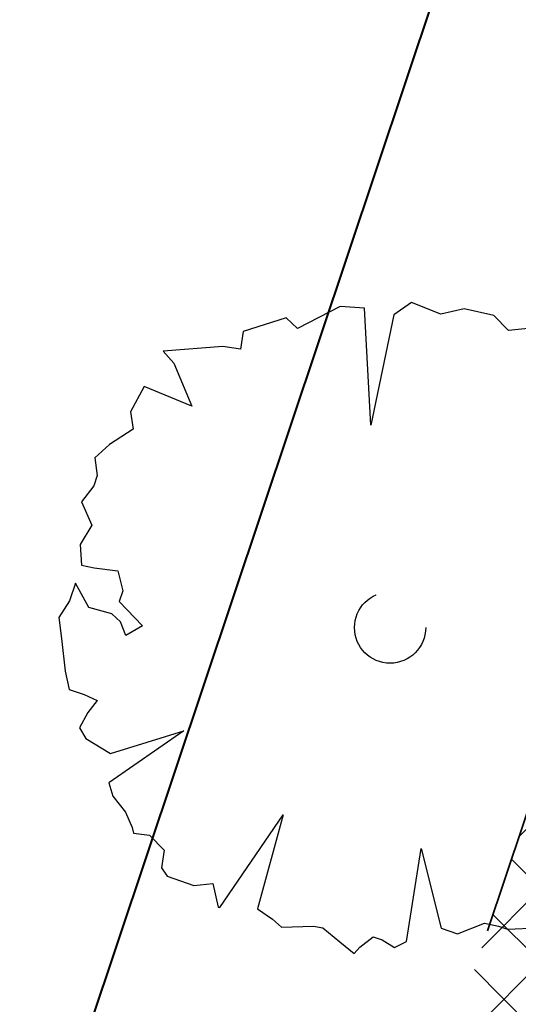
# Model space of a CAD drawing. Header units: metres. Extents: x 6599594 to 6600699, y 5687867 to 5691114.
# Tile 99 of 256: x 6599880.21 to 6599882.36, y 5688674.1 to 5688678.36. Entities that reach past the tile are written whole.
import ezdxf

# ---------------------------------------------------------------- set-up
doc = ezdxf.new("R2010")
doc.units = ezdxf.units.M
doc.header["$MEASUREMENT"] = 0
for name, pattern in [('1', [0]), ('3_EGBZ', [1.5, 1, -0.5]), ('BTO', [0]), ('BUG', [1.5, 1, -0.5])]:
    doc.linetypes.add(name, pattern=pattern)
for name, color, linetype, lineweight in [('_dren', 30, '3_EGBZ', 40), ('_kolor chodnik', 50, '1', 5), ('_kolor jezdnia', 4, '1', 0), ('_kolor zjazdy kostka', 7, '1', 5), ('_kolor ścieżka @ 1', 10, '1', 0), ('_nasadzenia', 72, 'BUG', 30), ('_obrzeze', 10, 'BUG', 35), ('_podział mój', 201, 'BTO', 40)]:
    doc.layers.add(name, color=color, linetype=linetype, lineweight=lineweight)
doc.layers.add('RS-drzewa projektowane', color=7, linetype='CONTINUOUS')
pattern_1 = [(45, (0, 0), (-0.1414213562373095, 0.1414213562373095), []), (135, (0, 0), (-0.1414213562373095, -0.1414213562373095), [])]

# ---------------------------------------------------------------- blocks, each defined once
blk = doc.blocks.new('d2')
at = {"layer": '_nasadzenia'}
for p, q in [((-293019.2000540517, 28216.51097357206), (-293019.3144192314, 28216.43055231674)), ((-293019.0088658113, 28216.43478685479), (-293019.2000540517, 28216.51097357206)), ((-293019.6650315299, 28216.48516633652), (-293019.9423898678, 28216.34093857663)), ((-293019.5058528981, 28216.47423294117), (-293019.6650315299, 28216.48516633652)), ((-293019.4652712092, 28215.71171003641), (-293019.5058528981, 28216.47423294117)), ((-293019.3144192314, 28216.43055231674), (-293019.4652712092, 28215.71171003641)), ((-293018.855843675, 28216.46941021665), (-293019.0088658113, 28216.43478685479)), ((-293018.6644100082, 28216.42572959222), (-293018.855843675, 28216.46941021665)), ((-293018.5676449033, 28216.32748790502), (-293018.6644100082, 28216.42572959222)), ((-293020.0166255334, 28216.40975598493), (-293020.2968166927, 28216.3208126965)), ((-293019.9423898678, 28216.34093857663), (-293020.0166255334, 28216.40975598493)), ((-293020.2968166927, 28216.3208126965), (-293020.3139259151, 28216.20716193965)), ((-293018.4212701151, 28216.34265583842), (-293018.5676449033, 28216.32748790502)), ((-293018.2402983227, 28216.20477988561), (-293018.4212701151, 28216.34265583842)), ((-293020.4275548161, 28216.22425896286), (-293020.8178057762, 28216.19464650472)), ((-293020.8178057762, 28216.19464650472), (-293020.7468937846, 28216.1161013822)), ((-293020.3139259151, 28216.20716193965), (-293020.4275548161, 28216.22425896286)), ((-293017.9817671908, 28216.00781423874), (-293018.2402983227, 28216.20477988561)), ((-293020.7468937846, 28216.1161013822), (-293020.6306410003, 28215.83548282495)), ((-293018.0050329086, 28215.93972023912), (-293017.9817671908, 28216.00781423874)), ((-293020.9398000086, 28215.96474544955), (-293021.0288029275, 28215.79961544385)), ((-293020.6306410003, 28215.83548282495), (-293020.9398000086, 28215.96474544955)), ((-293018.0871430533, 28215.82655175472), (-293018.0050329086, 28215.93972023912)), ((-293021.0288029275, 28215.79961544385), (-293021.0134116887, 28215.68572355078)), ((-293017.7984534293, 28215.74964162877), (-293018.0871430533, 28215.82655175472)), ((-293018.1938077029, 28215.40966504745), (-293017.7984534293, 28215.74964162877)), ((-293021.0134116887, 28215.68572355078), (-293021.1669246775, 28215.58608800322)), ((-293021.1669246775, 28215.58608800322), (-293021.2618386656, 28215.49902084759)), ((-293021.2618386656, 28215.49902084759), (-293021.2464474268, 28215.38512895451)), ((-293017.4792267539, 28215.41244162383), (-293018.1938077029, 28215.40966504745)), ((-293017.3314917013, 28215.17728852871), (-293017.4792267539, 28215.41244162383)), ((-293021.2464474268, 28215.38512895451), (-293021.2697131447, 28215.3170349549)), ((-293021.2697131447, 28215.3170349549), (-293021.3484996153, 28215.21359418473)), ((-293021.3484996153, 28215.21359418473), (-293021.2814021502, 28215.06030916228)), ((-293017.2482667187, 28215.00762989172), (-293017.3314917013, 28215.17728852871)), ((-293021.2814021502, 28215.06030916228), (-293021.3571103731, 28214.93409001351)), ((-293017.262052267, 28214.90370684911), (-293017.2482667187, 28215.00762989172)), ((-293021.3571103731, 28214.93409001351), (-293021.3483664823, 28214.80074269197)), ((-293017.5911168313, 28214.7988722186), (-293017.262052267, 28214.90370684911)), ((-293021.3483664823, 28214.80074269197), (-293021.2672380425, 28214.78388680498)), ((-293021.2672380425, 28214.78388680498), (-293021.1113830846, 28214.76322569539)), ((-293021.1113830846, 28214.76322569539), (-293021.0798643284, 28214.63296018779)), ((-293017.5240193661, 28214.64558719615), (-293017.5911168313, 28214.7988722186)), ((-293021.3882505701, 28214.6840101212), (-293021.4281346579, 28214.56727755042)), ((-293021.3017019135, 28214.52407919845), (-293021.3882505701, 28214.6840101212)), ((-293021.0798643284, 28214.63296018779), (-293021.1031300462, 28214.56486618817)), ((-293017.4198706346, 28214.66431921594), (-293017.5240193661, 28214.64558719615)), ((-293017.2806340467, 28214.59501953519), (-293017.4198706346, 28214.66431921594)), ((-293021.4281346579, 28214.56727755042), (-293021.4971955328, 28214.46051383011)), ((-293021.1031300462, 28214.56486618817), (-293020.9515804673, 28214.40445299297)), ((-293017.3634804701, 28214.38433277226), (-293017.2806340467, 28214.59501953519)), ((-293021.1524943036, 28214.4839626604), (-293021.3017019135, 28214.52407919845)), ((-293021.4971955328, 28214.46051383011), (-293021.4787260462, 28214.32384355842)), ((-293021.0943861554, 28214.43151886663), (-293021.1524943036, 28214.4839626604)), ((-293021.0592982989, 28214.34348716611), (-293021.0943861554, 28214.43151886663)), ((-293020.9515804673, 28214.40445299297), (-293021.0592982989, 28214.34348716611)), ((-293017.2244893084, 28214.28252699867), (-293017.3634804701, 28214.38433277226)), ((-293021.4787260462, 28214.32384355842), (-293021.4543454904, 28214.10911043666)), ((-293017.3293743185, 28214.16627670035), (-293017.2244893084, 28214.28252699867)), ((-293017.3515251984, 28213.81535557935), (-293017.3813259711, 28214.17316373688)), ((-293017.3813259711, 28214.17316373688), (-293017.3716003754, 28214.16984078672)), ((-293017.3716003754, 28214.16984078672), (-293017.3293743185, 28214.16627670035)), ((-293021.4543454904, 28214.10911043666), (-293021.4292286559, 28213.99189559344)), ((-293021.4292286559, 28213.99189559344), (-293021.3319726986, 28213.95866609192)), ((-293021.3319726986, 28213.95866609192), (-293021.2477660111, 28213.91903182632)), ((-293021.2477660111, 28213.91903182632), (-293021.3068558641, 28213.8414512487)), ((-293021.3068558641, 28213.8414512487), (-293021.3628674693, 28213.74109229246)), ((-293017.4071456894, 28213.74987151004), (-293017.3515251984, 28213.81535557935)), ((-293021.3628674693, 28213.74109229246), (-293021.3211322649, 28213.67251602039)), ((-293018.340181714, 28213.73353405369), (-293017.6313377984, 28213.34606689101)), ((-293017.6100354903, 28213.15411214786), (-293018.340181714, 28213.73353405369)), ((-293017.4827541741, 28213.65378966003), (-293017.4364681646, 28213.75747156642)), ((-293017.4364681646, 28213.75747156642), (-293017.4072913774, 28213.74750271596)), ((-293021.3211322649, 28213.67251602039), (-293021.1593662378, 28213.57379206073)), ((-293020.6827278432, 28213.72211137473), (-293021.1705643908, 28213.3820784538)), ((-293021.1593662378, 28213.57379206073), (-293020.6827278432, 28213.72211137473)), ((-293017.5369146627, 28213.36812186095), (-293017.4827541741, 28213.65378966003)), ((-293021.1705643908, 28213.3820784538), (-293021.14520213, 28213.29736970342)), ((-293017.6313377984, 28213.34606689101), (-293017.5369146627, 28213.36812186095)), ((-293021.14520213, 28213.29736970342), (-293021.061486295, 28213.19272325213)), ((-293021.061486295, 28213.19272325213), (-293021.0199965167, 28213.09164088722)), ((-293020.4486406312, 28212.57052589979), (-293020.0360262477, 28213.17468230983)), ((-293020.0360262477, 28213.17468230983), (-293020.2016862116, 28212.5621920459)), ((-293017.7507446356, 28213.02837527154), (-293017.6100354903, 28213.15411214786)), ((-293021.0199965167, 28213.09164088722), (-293021.0105163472, 28213.05581184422)), ((-293021.0105163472, 28213.05581184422), (-293020.906613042, 28213.04203777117)), ((-293020.906613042, 28213.04203777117), (-293020.8098479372, 28212.94379608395)), ((-293017.8259620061, 28212.96716830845), (-293017.7507446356, 28213.02837527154)), ((-293017.9794749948, 28212.86753276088), (-293017.8259620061, 28212.96716830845)), ((-293020.8098479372, 28212.94379608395), (-293020.8269571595, 28212.83014532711)), ((-293019.2314686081, 28212.35019368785), (-293019.1358041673, 28212.95519975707)), ((-293019.1358041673, 28212.95519975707), (-293019.0065527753, 28212.43629629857)), ((-293018.1946652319, 28212.7781072), (-293018.0347503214, 28212.86469208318)), ((-293018.0347503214, 28212.86469208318), (-293018.0250247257, 28212.86136913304)), ((-293018.0250247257, 28212.86136913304), (-293017.9794749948, 28212.86753276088)), ((-293020.8269571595, 28212.83014532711), (-293020.7916238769, 28212.77461971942)), ((-293020.7916238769, 28212.77461971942), (-293020.6165631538, 28212.71480661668)), ((-293018.0912527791, 28212.69932094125), (-293018.1946652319, 28212.7781072)), ((-293020.6165631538, 28212.71480661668), (-293020.4929632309, 28212.72689273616)), ((-293020.4929632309, 28212.72689273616), (-293020.4583662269, 28212.57384884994)), ((-293018.1899812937, 28212.53751388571), (-293018.0912527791, 28212.69932094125)), ((-293020.4583662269, 28212.57384884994), (-293020.4486406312, 28212.57052589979)), ((-293020.2016862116, 28212.5621920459), (-293020.1046756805, 28212.49645645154)), ((-293018.3759947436, 28212.43811947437), (-293018.1899812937, 28212.53751388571)), ((-293020.1046756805, 28212.49645645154), (-293020.0465675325, 28212.44401265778)), ((-293020.0465675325, 28212.44401265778), (-293019.8385154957, 28212.44897060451)), ((-293019.8385154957, 28212.44897060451), (-293019.7768382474, 28212.43876061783)), ((-293018.8995712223, 28212.3997438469), (-293018.7235287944, 28212.46995511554)), ((-293018.7235287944, 28212.46995511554), (-293018.6326747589, 28212.4497762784)), ((-293018.6326747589, 28212.4497762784), (-293018.5743211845, 28212.42983857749)), ((-293019.7768382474, 28212.43876061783), (-293019.6670238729, 28212.34692369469)), ((-293019.0065527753, 28212.43629629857), (-293018.8995712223, 28212.3997438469)), ((-293018.5743211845, 28212.42983857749), (-293018.3759947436, 28212.43811947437)), ((-293019.6670238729, 28212.34692369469), (-293019.5733370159, 28212.2714603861)), ((-293019.5372674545, 28212.31345305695), (-293019.4490008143, 28212.38106478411)), ((-293019.4490008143, 28212.38106478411), (-293019.3906472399, 28212.3611270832)), ((-293019.3906472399, 28212.3611270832), (-293019.3097642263, 28212.31176510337)), ((-293019.3097642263, 28212.31176510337), (-293019.2314686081, 28212.35019368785)), ((-293019.5733370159, 28212.2714603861), (-293019.5372674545, 28212.31345305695))]:
    blk.add_line(p, q, dxfattribs=at)
blk.add_circle((-293019.3393299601, 28214.3936584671), 0.2317757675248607, dxfattribs=at)
blk = doc.blocks.new('hhh')
at = {"layer": '_podział mój'}
blk.add_line((6600012.715234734, 5689068.962127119), (6599853.466151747, 5688593.232024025), dxfattribs=at)

msp = doc.modelspace()

# ---------------------------------------------------------------- hatches: boundary and pattern name
at = {"layer": '_kolor chodnik'}
h = msp.add_hatch(dxfattribs=at)
h.set_pattern_fill('ANSI37', color=256, scale=1.6)
h.set_pattern_definition(pattern_1)
h.paths.add_polyline_path([(6599849.938171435, 5688542.085872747), (6599852.232147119, 5688548.938742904), (6599853.573135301, 5688548.489851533), (6599853.827082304, 5688549.248475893), (6599851.793849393, 5688549.929093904), (6599849.895278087, 5688548.982823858), (6599847.823506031, 5688542.793750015)])
edge = h.paths.add_edge_path()
edge.add_line((6600018.106075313, 5689087.454911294), (6600022.42781917, 5689091.229234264))
edge.add_line((6600022.42781917, 5689091.229234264), (6600020.233254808, 5689093.742094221))
edge.add_line((6600020.233254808, 5689093.742094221), (6600017.159471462, 5689091.057656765))
edge.add_arc((6600023.275194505, 5689085.385140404), 8.34143334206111, 137.1531558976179, 148.8016577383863)
edge.add_line((6600016.140105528, 5689089.706021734), (6600018.106075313, 5689087.454911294))
h.paths.add_polyline_path([(6600038.501784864, 5689187.59229436), (6600037.906968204, 5689187.700586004), (6600037.638296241, 5689186.224843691), (6600038.240083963, 5689186.115282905)])
h.paths.add_polyline_path([(6600069.098302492, 5689360.276020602), (6600068.321239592, 5689360.413462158), (6600068.064048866, 5689358.936495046), (6600068.836639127, 5689358.799546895)])
h.paths.add_polyline_path([(6600082.393785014, 5689362.950258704), (6600082.941124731, 5689366.103121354), (6600081.481377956, 5689366.361351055), (6600080.923159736, 5689363.210828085)])
h.paths.add_polyline_path([(6600074.022236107, 5689388.065861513), (6600072.983907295, 5689388.249860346), (6600072.723374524, 5689386.772538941), (6600073.760538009, 5689386.588865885)])
h.paths.add_polyline_path([(6600105.602402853, 5689486.45426531), (6600106.738797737, 5689489.760539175), (6600105.28818975, 5689490.281952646), (6600104.132785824, 5689486.965912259)])
h.paths.add_polyline_path([(6600132.519778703, 5689678.737346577), (6600131.636986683, 5689678.922259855), (6600131.330470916, 5689677.453953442), (6600132.212256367, 5689677.269208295)])
h.paths.add_polyline_path([(6600156.649397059, 5689798.7449027), (6600156.48800471, 5689797.95886096), (6600157.450195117, 5689797.757316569), (6600157.615023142, 5689798.542205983)])
h.paths.add_polyline_path([(6600189.055358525, 5689948.643107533), (6600187.902868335, 5689948.884512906), (6600187.600024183, 5689947.417400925), (6600188.748131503, 5689947.176379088)])
edge = h.paths.add_edge_path()
edge.add_line((6600204.459383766, 5690032.969035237), (6600204.153258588, 5690031.227801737))
edge.add_arc((6600202.328347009, 5690027.299936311), 4.331100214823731, 41.853001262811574, 65.08011546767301, ccw=False)
edge.add_arc((6600032.903931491, 5690051.979071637), 174.020003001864, 352.8070218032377, 353.495463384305)
edge.add_arc((6600202.372679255, 5690027.343587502), 5.999999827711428, 55.12102442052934, 69.64815978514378)
edge = h.paths.add_edge_path()
edge.add_line((6600205.046027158, 5690040.265402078), (6600204.972740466, 5690038.483452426))
edge.add_arc((6600203.986269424, 5690044.401803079), 5.999999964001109, 279.4630688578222, 294.9140560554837)
edge.add_line((6600206.513819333, 5690038.960158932), (6600206.607027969, 5690041.030672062))
edge.add_arc((6600203.986269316, 5690044.401803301), 4.270000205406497, 284.3702444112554, 307.86193139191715, ccw=False)
edge = h.paths.add_edge_path()
edge.add_arc((6600203.547470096, 5690044.558759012), 6.446878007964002, 324.43500910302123, 356.20133685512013, ccw=False)
edge.add_arc((6600203.986269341, 5690044.401803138), 6.000000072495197, 323.2169970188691, 357.4193489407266)
h.paths.add_polyline_path([(6600208.910055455, 5690121.713696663), (6600208.146285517, 5690121.748120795), (6600207.125602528, 5690121.794124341), (6600209.971605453, 5690121.665851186)])
edge = h.paths.add_edge_path()
edge.add_line((6600238.769818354, 5690481.648294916), (6600240.338176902, 5690490.87374652))
edge.add_line((6600240.338176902, 5690490.87374652), (6600241.251295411, 5690510.829461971))
edge.add_line((6600241.251295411, 5690510.829461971), (6600239.524022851, 5690510.928942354))
edge.add_line((6600239.524022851, 5690510.928942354), (6600238.633343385, 5690491.167757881))
edge.add_line((6600238.633343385, 5690491.167757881), (6600234.579716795, 5690467.661262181))
edge.add_line((6600234.579716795, 5690467.661262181), (6600234.449796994, 5690464.966873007))
edge.add_arc((6600242.443669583, 5690464.607462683), 8.001948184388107, 177.4256737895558, 268.2543056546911)
edge.add_line((6600242.199903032, 5690456.609228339), (6600242.216657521, 5690457.359274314))
edge.add_line((6600242.216657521, 5690457.359274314), (6600242.305257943, 5690458.836738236))
edge.add_arc((6600242.444504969, 5690464.607952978), 5.772894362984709, 177.0298084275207, 268.6178439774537, ccw=False)
edge.add_line((6600236.679365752, 5690464.907083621), (6600236.951876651, 5690470.95443634))
edge.add_line((6600236.951876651, 5690470.95443634), (6600238.15078669, 5690478.210832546))
edge.add_line((6600238.15078669, 5690478.210832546), (6600238.769818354, 5690481.648294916))
h.paths.add_polyline_path([(6600238.769818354, 5690481.648294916), (6600238.15078669, 5690478.210832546), (6600239.670056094, 5690477.930590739), (6600240.266710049, 5690481.376366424)])
edge = h.paths.add_edge_path()
edge.add_line((6600223.366500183, 5690460.339976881), (6600223.278629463, 5690457.997544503))
edge.add_arc((6600220.967166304, 5690465.656339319), 7.999999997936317, 286.7940807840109, 300.2738222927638)
edge.add_line((6600225.000231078, 5690458.747331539), (6600225.240084, 5690461.623695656))
edge.add_arc((6600221.105749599, 5690465.648640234), 5.76999998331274, 293.06724424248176, 315.7681070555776, ccw=False)
edge = h.paths.add_edge_path()
edge.add_arc((6600220.025145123, 5690444.676291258), 5.770000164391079, 37.996647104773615, 59.94382588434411, ccw=False)
edge.add_line((6600224.572175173, 5690448.22839199), (6600224.817793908, 5690451.081798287))
edge.add_arc((6600220.025145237, 5690444.676291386), 7.999999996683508, 53.19588653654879, 68.15166733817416)
edge.add_line((6600223.00235276, 5690452.101669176), (6600222.91504296, 5690449.670427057))
edge = h.paths.add_edge_path()
edge.add_arc((6600221.105749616, 5690465.648640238), 7.999999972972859, 328.0222308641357, 357.0132597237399)
edge.add_line((6600229.094882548, 5690465.23180147), (6600229.218816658, 5690467.593604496))
edge.add_line((6600229.218816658, 5690467.593604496), (6600228.218919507, 5690467.645774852))
edge.add_line((6600228.218919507, 5690467.645774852), (6600227.891778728, 5690461.411918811))
h.paths.add_polyline_path([(6600200.980142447, 5690012.236744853), (6600202.317278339, 5690011.956662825), (6600202.522293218, 5690012.935421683), (6600201.182321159, 5690013.216097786)])
h.paths.add_polyline_path([(6600196.457878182, 5689983.98337835), (6600195.202332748, 5689984.246370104), (6600194.899091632, 5689982.777335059), (6600196.150355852, 5689982.515240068)])
edge = h.paths.add_edge_path()
edge.add_line((6600112.305909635, 5689517.991018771), (6600112.691041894, 5689519.807934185))
edge.add_line((6600112.691041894, 5689519.807934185), (6600113.245521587, 5689522.423769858))
edge.add_line((6600113.245521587, 5689522.423769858), (6600111.553124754, 5689522.782507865))
edge.add_line((6600111.553124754, 5689522.782507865), (6600107.405864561, 5689503.21722655))
edge.add_line((6600107.405864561, 5689503.21722655), (6600099.494506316, 5689480.361667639))
edge.add_line((6600099.494506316, 5689480.361667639), (6600099.182814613, 5689478.891218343))
edge.add_arc((6600107.008997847, 5689477.232359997), 8.000059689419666, 168.0325629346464, 257.7529108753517)
edge.add_line((6600105.311960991, 5689469.414366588), (6600105.784990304, 5689471.593619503))
edge.add_arc((6600107.008927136, 5689477.232314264), 5.769999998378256, 168.0321375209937, 257.7533362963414, ccw=False)
edge.add_line((6600101.364343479, 5689478.42879883), (6600101.647245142, 5689479.76342708))
edge.add_line((6600101.647245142, 5689479.76342708), (6600104.132785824, 5689486.965912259))
edge.add_line((6600104.132785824, 5689486.965912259), (6600105.28818975, 5689490.281952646))
edge.add_line((6600105.28818975, 5689490.281952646), (6600108.240043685, 5689498.809726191))
edge.add_line((6600108.240043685, 5689498.809726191), (6600112.305909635, 5689517.991018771))
h.paths.add_polyline_path([(6600136.009573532, 5689645.499114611), (6600138.333647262, 5689645.012304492), (6600138.661671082, 5689646.578318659), (6600134.869459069, 5689647.372651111)])
at = {"layer": '_kolor jezdnia'}
h = msp.add_hatch(dxfattribs=at)
h.set_pattern_fill('ANSI37', color=4, scale=3.5)
h.set_pattern_definition([(45, (0, 0), (-0.3093592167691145, 0.3093592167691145), []), (135, (0, 0), (-0.3093592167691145, -0.3093592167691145), [])])
edge = h.paths.add_edge_path()
edge.add_line((6599833.066047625, 5688539.933393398), (6599850.649511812, 5688527.983462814))
edge.add_arc((6599857.337592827, 5688536.653968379), 10.95025544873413, 169.5012687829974, 232.3548431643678, ccw=False)
edge.add_arc((6599858.085851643, 5688536.618142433), 11.69295282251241, 162.2507788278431, 169.9967502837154, ccw=False)
edge.add_line((6599846.949484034, 5688540.182754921), (6599847.823506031, 5688542.793750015))
edge.add_line((6599847.823506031, 5688542.793750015), (6599849.895278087, 5688548.982823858))
edge.add_line((6599849.895278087, 5688548.982823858), (6599852.434748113, 5688556.56906746))
edge.add_line((6599852.434748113, 5688556.56906746), (6599928.48625871, 5688783.760284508))
edge.add_line((6599928.48625871, 5688783.760284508), (6599931.025728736, 5688791.34652811))
edge.add_line((6599931.025728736, 5688791.34652811), (6599996.657773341, 5688987.411326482))
edge.add_line((6599996.657773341, 5688987.411326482), (6599999.197243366, 5688994.997570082))
edge.add_line((6599999.197243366, 5688994.997570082), (6600021.930100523, 5689062.908193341))
edge.add_line((6600021.930100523, 5689062.908193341), (6600017.620224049, 5689067.371531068))
edge.add_line((6600017.620224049, 5689067.371531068), (6600016.714558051, 5689064.654078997))
edge.add_line((6600016.714558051, 5689064.654078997), (6600012.423620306, 5689051.835617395))
edge.add_line((6600012.423620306, 5689051.835617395), (6600009.884150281, 5689044.249373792))
edge.add_line((6600009.884150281, 5689044.249373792), (6599977.53516164, 5688947.612159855))
edge.add_line((6599977.53516164, 5688947.612159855), (6599974.995691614, 5688940.025916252))
edge.add_line((6599974.995691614, 5688940.025916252), (6599942.096912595, 5688841.746295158))
edge.add_line((6599942.096912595, 5688841.746295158), (6599939.557442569, 5688834.160051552))
edge.add_line((6599939.557442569, 5688834.160051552), (6599882.679288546, 5688664.246042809))
edge.add_line((6599882.679288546, 5688664.246042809), (6599880.139818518, 5688656.659799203))
edge.add_line((6599880.139818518, 5688656.659799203), (6599852.46454386, 5688573.984527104))
edge.add_line((6599852.46454386, 5688573.984527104), (6599842.470137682, 5688544.127903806))
edge.add_arc((6599835.706422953, 5688546.652910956), 7.219660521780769, 248.5480913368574, 339.52856074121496, ccw=False)
h.paths.add_polyline_path([(6600044.653202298, 5689172.271628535), (6600046.276244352, 5689181.431901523), (6600047.759199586, 5689189.801539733), (6600051.0603021, 5689208.432603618), (6600052.368792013, 5689215.817578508), (6600054.808584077, 5689229.587499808), (6600056.11707399, 5689236.972474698), (6600057.346666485, 5689243.912161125), (6600058.655146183, 5689251.297078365), (6600058.831439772, 5689252.292060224), (6600060.098987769, 5689259.445963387), (6600060.139929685, 5689259.677035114), (6600061.407468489, 5689266.830886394), (6600072.329030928, 5689328.470998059), (6600073.637511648, 5689335.855921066), (6600077.337304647, 5689356.73715072), (6600078.820259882, 5689365.106788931), (6600081.142794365, 5689378.214921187), (6600082.538516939, 5689386.092227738), (6600095.187867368, 5689457.483787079), (6600091.082877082, 5689465.8405575), (6600089.043088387, 5689454.328211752), (6600087.870641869, 5689447.711051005), (6600087.560133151, 5689445.958573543), (6600086.562151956, 5689440.326076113), (6600082.433200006, 5689417.022719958), (6600080.95024477, 5689408.65308175), (6600077.202698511, 5689387.502337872), (6600075.719743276, 5689379.132699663), (6600073.469199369, 5689366.430874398), (6600071.986244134, 5689358.061236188), (6600069.98686466, 5689346.776955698), (6600068.591142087, 5689338.899649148), (6600065.559290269, 5689321.78820693), (6600064.163567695, 5689313.910900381), (6600059.719426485, 5689288.828650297), (6600058.323703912, 5689280.951343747), (6600057.563846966, 5689276.662793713), (6600056.168124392, 5689268.785487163), (6600054.804920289, 5689261.091711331), (6600053.409197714, 5689253.21440478), (6600053.264817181, 5689252.399536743), (6600051.869094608, 5689244.522230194), (6600051.183555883, 5689240.653124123), (6600049.787833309, 5689232.775817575), (6600046.593849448, 5689214.749319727), (6600045.198126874, 5689206.872013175), (6600044.41754409, 5689202.466488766), (6600042.934588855, 5689194.096850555), (6600036.429952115, 5689157.38538759), (6600034.946996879, 5689149.01574938), (6600030.579776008, 5689124.367629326), (6600027.529365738, 5689107.151445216), (6600024.895072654, 5689094.014582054), (6600030.583685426, 5689094.264316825), (6600032.945013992, 5689106.191885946), (6600043.170247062, 5689163.901990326)])
edge = h.paths.add_edge_path()
edge.add_line((6600111.106812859, 5689535.144351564), (6600111.256844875, 5689535.85214863))
edge.add_line((6600111.256844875, 5689535.85214863), (6600112.915748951, 5689543.678261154))
edge.add_line((6600112.915748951, 5689543.678261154), (6600117.304772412, 5689564.384094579))
edge.add_line((6600117.304772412, 5689564.384094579), (6600119.067357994, 5689572.699339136))
edge.add_line((6600119.067357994, 5689572.699339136), (6600120.087667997, 5689577.512794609))
edge.add_line((6600120.087667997, 5689577.512794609), (6600121.642890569, 5689584.849775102))
edge.add_line((6600121.642890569, 5689584.849775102), (6600128.436769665, 5689616.900852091))
edge.add_line((6600128.436769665, 5689616.900852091), (6600129.991992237, 5689624.237832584))
edge.add_line((6600129.991992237, 5689624.237832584), (6600132.660554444, 5689636.827148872))
edge.add_line((6600132.660554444, 5689636.827148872), (6600133.208838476, 5689639.444704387))
edge.add_line((6600133.208838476, 5689639.444704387), (6600134.848957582, 5689647.274775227))
edge.add_line((6600134.848957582, 5689647.274775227), (6600138.97649476, 5689666.979995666))
edge.add_line((6600138.97649476, 5689666.979995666), (6600140.51410642, 5689674.320687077))
edge.add_line((6600140.51410642, 5689674.320687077), (6600145.209128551, 5689696.735129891))
edge.add_line((6600145.209128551, 5689696.735129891), (6600146.746740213, 5689704.075821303))
edge.add_line((6600146.746740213, 5689704.075821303), (6600151.462308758, 5689726.588354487))
edge.add_line((6600151.462308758, 5689726.588354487), (6600152.999920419, 5689733.929045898))
edge.add_line((6600152.999920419, 5689733.929045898), (6600155.244070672, 5689744.642813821))
edge.add_line((6600155.244070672, 5689744.642813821), (6600156.781682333, 5689751.983505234))
edge.add_line((6600156.781682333, 5689751.983505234), (6600161.635515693, 5689775.156126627))
edge.add_line((6600161.635515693, 5689775.156126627), (6600163.378142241, 5689783.475576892))
edge.add_line((6600163.378142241, 5689783.475576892), (6600163.850769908, 5689785.731942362))
edge.add_line((6600163.850769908, 5689785.731942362), (6600167.028500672, 5689800.902704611))
edge.add_line((6600167.028500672, 5689800.902704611), (6600179.49088801, 5689860.399222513))
edge.add_line((6600179.49088801, 5689860.399222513), (6600181.233514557, 5689868.718672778))
edge.add_line((6600181.233514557, 5689868.718672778), (6600181.84713393, 5689871.648144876))
edge.add_line((6600181.84713393, 5689871.648144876), (6600183.384745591, 5689878.988836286))
edge.add_line((6600183.384745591, 5689878.988836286), (6600184.935818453, 5689886.393792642))
edge.add_line((6600184.935818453, 5689886.393792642), (6600186.575937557, 5689894.223863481))
edge.add_line((6600186.575937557, 5689894.223863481), (6600194.05133812, 5689929.912074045))
edge.add_line((6600194.05133812, 5689929.912074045), (6600195.691457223, 5689937.742144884))
edge.add_line((6600195.691457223, 5689937.742144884), (6600202.915799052, 5689972.231779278))
edge.add_line((6600202.915799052, 5689972.231779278), (6600204.555918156, 5689980.061850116))
edge.add_line((6600204.555918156, 5689980.061850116), (6600206.062781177, 5689987.255744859))
edge.add_line((6600206.062781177, 5689987.255744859), (6600207.702900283, 5689995.085815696))
edge.add_line((6600207.702900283, 5689995.085815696), (6600210.232559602, 5690007.162628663))
edge.add_line((6600210.232559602, 5690007.162628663), (6600211.694938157, 5690014.144150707))
edge.add_arc((6600028.177652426, 5690052.584442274), 187.5000004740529, 348.1696294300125, 357.4195276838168)
edge.add_line((6600215.487522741, 5690044.142720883), (6600208.310270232, 5690026.480446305))
edge.add_arc((6600032.903933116, 5690051.97907145), 177.2500013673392, 348.1696294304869, 351.7289130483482, ccw=False)
edge.add_line((6600206.38894146, 5690015.640182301), (6600205.966941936, 5690013.625519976))
edge.add_line((6600205.966941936, 5690013.625519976), (6600204.326822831, 5690005.795449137))
edge.add_line((6600204.326822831, 5690005.795449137), (6600197.076961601, 5689971.183982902))
edge.add_line((6600197.076961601, 5689971.183982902), (6600195.334335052, 5689962.864532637))
edge.add_line((6600195.334335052, 5689962.864532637), (6600193.44722506, 5689953.855305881))
edge.add_line((6600193.44722506, 5689953.855305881), (6600191.909227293, 5689946.512771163))
edge.add_line((6600191.909227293, 5689946.512771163), (6600185.496844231, 5689915.899498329))
edge.add_line((6600185.496844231, 5689915.899498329), (6600183.856521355, 5689908.068454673))
edge.add_line((6600183.856521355, 5689908.068454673), (6600182.066605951, 5689899.523243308))
edge.add_line((6600182.066605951, 5689899.523243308), (6600180.32407057, 5689891.204228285))
edge.add_line((6600180.32407057, 5689891.204228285), (6600174.320344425, 5689862.541919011))
edge.add_line((6600174.320344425, 5689862.541919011), (6600172.577809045, 5689854.222903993))
edge.add_line((6600172.577809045, 5689854.222903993), (6600163.663810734, 5689811.666703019))
edge.add_line((6600163.663810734, 5689811.666703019), (6600162.023782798, 5689803.837067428))
edge.add_line((6600162.023782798, 5689803.837067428), (6600160.924220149, 5689798.587659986))
edge.add_line((6600160.924220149, 5689798.587659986), (6600159.279208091, 5689790.734229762))
edge.add_line((6600159.279208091, 5689790.734229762), (6600157.107250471, 5689780.365115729))
edge.add_line((6600157.107250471, 5689780.365115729), (6600155.462238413, 5689772.511685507))
edge.add_line((6600155.462238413, 5689772.511685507), (6600153.380318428, 5689762.572418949))
edge.add_line((6600153.380318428, 5689762.572418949), (6600151.735124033, 5689754.718118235))
edge.add_line((6600151.735124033, 5689754.718118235), (6600148.586504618, 5689739.686336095))
edge.add_line((6600148.586504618, 5689739.686336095), (6600146.885007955, 5689731.563243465))
edge.add_line((6600146.885007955, 5689731.563243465), (6600141.75088822, 5689707.052510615))
edge.add_line((6600141.75088822, 5689707.052510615), (6600140.110896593, 5689699.223048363))
edge.add_line((6600140.110896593, 5689699.223048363), (6600133.483561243, 5689667.583574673))
edge.add_line((6600133.483561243, 5689667.583574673), (6600131.860394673, 5689659.834436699))
edge.add_line((6600131.860394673, 5689659.834436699), (6600131.740984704, 5689659.26436315))
edge.add_line((6600131.740984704, 5689659.26436315), (6600130.117814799, 5689651.515209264))
edge.add_line((6600130.117814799, 5689651.515209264), (6600127.27873359, 5689637.961189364))
edge.add_line((6600127.27873359, 5689637.961189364), (6600126.924568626, 5689636.290366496))
edge.add_line((6600126.924568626, 5689636.290366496), (6600125.166244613, 5689627.995226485))
edge.add_line((6600125.166244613, 5689627.995226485), (6600118.009503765, 5689594.232298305))
edge.add_line((6600118.009503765, 5689594.232298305), (6600116.25117975, 5689585.937158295))
edge.add_line((6600116.25117975, 5689585.937158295), (6600113.665314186, 5689573.737975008))
edge.add_line((6600113.665314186, 5689573.737975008), (6600111.898534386, 5689565.402943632))
edge.add_line((6600111.898534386, 5689565.402943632), (6600104.889982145, 5689532.339115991))
edge.add_line((6600104.889982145, 5689532.339115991), (6600103.22663594, 5689524.492047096))
edge.add_line((6600103.22663594, 5689524.492047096), (6600096.623876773, 5689493.342605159))
edge.add_line((6600096.623876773, 5689493.342605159), (6600094.968986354, 5689485.535427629))
edge.add_line((6600094.968986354, 5689485.535427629), (6600094.300101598, 5689482.379870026))
edge.add_line((6600094.300101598, 5689482.379870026), (6600099.182814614, 5689478.891218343))
edge.add_line((6600099.182814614, 5689478.891218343), (6600099.494506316, 5689480.361667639))
edge.add_line((6600099.494506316, 5689480.361667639), (6600111.106812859, 5689535.144351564))
edge = h.paths.add_edge_path()
edge.add_arc((6600239.213891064, 5690851.400367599), 10.00000000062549, -2.8342403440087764, 76.13703556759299, ccw=False)
edge.add_line((6600249.201658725, 5690850.905901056), (6600249.082723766, 5690848.503524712))
edge.add_line((6600249.082723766, 5690848.503524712), (6600247.016487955, 5690806.767468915))
edge.add_line((6600247.016487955, 5690806.767468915), (6600246.092398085, 5690789.152178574))
edge.add_line((6600246.092398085, 5690789.152178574), (6600233.768116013, 5690572.015170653))
edge.add_line((6600233.768116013, 5690572.015170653), (6600228.959056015, 5690465.296202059))
edge.add_line((6600228.959056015, 5690465.296202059), (6600234.588724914, 5690465.017134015))
edge.add_line((6600234.588724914, 5690465.017134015), (6600239.262540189, 5690571.767576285))
edge.add_line((6600239.262540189, 5690571.767576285), (6600252.50503885, 5690806.400146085))
edge.add_line((6600252.50503885, 5690806.400146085), (6600254.569211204, 5690848.094521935))
edge.add_arc((6600262.559425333, 5690847.6989487), 7.999999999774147, 76.13703557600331, 177.1657596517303, ccw=False)
edge.add_line((6600264.476229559, 5690855.465921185), (6600241.609896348, 5690861.109083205))
edge = h.paths.add_edge_path()
edge.add_line((6600250.031475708, 5690451.625307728), (6600250.231741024, 5690455.772579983))
edge.add_line((6600250.231741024, 5690455.772579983), (6600246.257763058, 5690456.417303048))
edge.add_line((6600246.257763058, 5690456.417303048), (6600242.171761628, 5690456.61060902))
edge.add_arc((6600242.563100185, 5690464.586983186), 7.985968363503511, 176.9123644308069, 267.1911945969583, ccw=False)
edge.add_line((6600234.588724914, 5690465.017134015), (6600228.959056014, 5690465.296202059))
edge.add_arc((6600220.965133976, 5690465.657286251), 8.002072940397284, 267.8289300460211, 357.413716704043, ccw=False)
edge.add_line((6600220.661989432, 5690457.660957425), (6600212.406915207, 5690458.119572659))
edge.add_line((6600212.406915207, 5690458.119572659), (6600208.431872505, 5690457.817501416))
edge.add_line((6600208.431872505, 5690457.817501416), (6600208.233912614, 5690454.548331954))
edge.add_line((6600208.233912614, 5690454.548331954), (6600212.129565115, 5690453.127270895))
edge.add_line((6600212.129565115, 5690453.127270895), (6600218.640548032, 5690452.76554962))
edge.add_line((6600218.640548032, 5690452.76554962), (6600216.486747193, 5690452.885205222))
edge.add_line((6600216.486747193, 5690452.885205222), (6600220.468905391, 5690452.663974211))
edge.add_arc((6600220.025145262, 5690444.676291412), 7.99999997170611, -0.3386579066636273, 86.8201700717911, ccw=False)
edge.add_line((6600228.025005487, 5690444.629006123), (6600227.803602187, 5690439.649256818))
edge.add_line((6600227.803602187, 5690439.649256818), (6600226.885525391, 5690435.936828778))
edge.add_line((6600226.885525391, 5690435.936828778), (6600225.534849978, 5690405.967249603))
edge.add_line((6600225.534849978, 5690405.967249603), (6600226.115199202, 5690402.187514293))
edge.add_line((6600226.115199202, 5690402.187514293), (6600213.445139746, 5690121.008786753))
edge.add_line((6600213.445139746, 5690121.008786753), (6600213.352800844, 5690118.960058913))
edge.add_line((6600213.352800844, 5690118.960058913), (6600209.980184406, 5690044.131649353))
edge.add_arc((6600203.98626942, 5690044.401803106), 5.999999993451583, 257.4162346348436, 357.41934921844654, ccw=False)
edge.add_line((6600202.679069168, 5690038.545931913), (6600201.589735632, 5690033.666039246))
edge.add_line((6600201.589735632, 5690033.666039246), (6600203.67987942, 5690033.199458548))
edge.add_arc((6600202.372679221, 5690027.343587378), 5.999999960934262, -8.27108729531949, 77.41623506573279, ccw=False)
edge.add_line((6600208.310270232, 5690026.480446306), (6600215.487522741, 5690044.142720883))
edge.add_line((6600215.487522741, 5690044.142720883), (6600216.199687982, 5690059.9446614))
edge.add_line((6600216.199687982, 5690059.9446614), (6600216.537356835, 5690067.437056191))
edge.add_line((6600216.537356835, 5690067.437056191), (6600223.893528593, 5690230.66011469))
edge.add_line((6600223.893528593, 5690230.66011469), (6600224.231197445, 5690238.152509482))
edge.add_line((6600224.231197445, 5690238.152509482), (6600233.507835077, 5690443.987992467))
edge.add_arc((6600241.499722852, 5690443.627812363), 7.999999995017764, 87.29208981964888, 177.4195277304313, ccw=False)
edge.add_line((6600241.877677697, 5690451.618879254), (6600246.021541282, 5690451.422886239))
edge.add_line((6600246.021541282, 5690451.422886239), (6600246.427694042, 5690451.44338883))
edge.add_line((6600246.427694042, 5690451.44338883), (6600246.79397003, 5690451.461878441))
edge.add_line((6600246.79397003, 5690451.461878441), (6600250.031475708, 5690451.625307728))
edge = h.paths.add_edge_path()
edge.add_line((6600007.33756506, 5689086.20374581), (6600006.980466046, 5689080.740822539))
edge.add_line((6600006.980466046, 5689080.740822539), (6600007.229745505, 5689080.720859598))
edge.add_line((6600007.229745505, 5689080.720859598), (6600008.093335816, 5689080.601653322))
edge.add_line((6600008.093335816, 5689080.601653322), (6600008.702681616, 5689080.53831051))
edge.add_arc((6600008.140193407, 5689070.554142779), 9.999999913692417, -18.557800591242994, 86.77547804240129, ccw=False)
edge.add_line((6600017.620224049, 5689067.371531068), (6600021.930100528, 5689062.908193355))
edge.add_arc((6599734.83819726, 5689159.011261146), 302.7499967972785, 341.4922000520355, 343.8640860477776)
edge.add_arc((6600034.895369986, 5689072.315877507), 9.581213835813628, 98.63328270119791, 164.5273290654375, ccw=False)
edge.add_line((6600033.457137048, 5689081.788529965), (6600033.832640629, 5689081.798737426))
edge.add_line((6600033.832640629, 5689081.798737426), (6600034.422462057, 5689082.05700874))
edge.add_line((6600034.422462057, 5689082.05700874), (6600036.833623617, 5689082.139040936))
edge.add_line((6600036.833623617, 5689082.139040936), (6600036.730225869, 5689087.148851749))
edge.add_line((6600036.730225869, 5689087.148851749), (6600036.579860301, 5689087.134303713))
edge.add_arc((6600036.479565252, 5689093.136286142), 6.002820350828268, 169.1687651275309, 270.9573417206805, ccw=False)
edge.add_line((6600030.583685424, 5689094.264316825), (6600024.895072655, 5689094.014582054))
edge.add_arc((6600015.200558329, 5689096.162123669), 9.929528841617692, 271.0943432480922, 347.5094668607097, ccw=False)
edge.add_arc((6600014.909438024, 5689089.646776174), 3.446070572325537, 264.4236009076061, 278.0194998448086, ccw=False)
edge.add_line((6600014.574573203, 5689086.217014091), (6600014.299554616, 5689086.232508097))
edge.add_line((6600014.299554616, 5689086.232508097), (6600010.474232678, 5689086.448019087))
edge.add_line((6600010.474232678, 5689086.448019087), (6600007.33756506, 5689086.20374581))
edge = h.paths.add_edge_path()
edge.add_line((6600105.490725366, 5689463.953528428), (6600106.927559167, 5689464.047234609))
edge.add_line((6600106.927559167, 5689464.047234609), (6600107.835, 5689468.66))
edge.add_line((6600107.835, 5689468.66), (6600105.311960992, 5689469.414366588))
edge.add_arc((6600107.008997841, 5689477.232359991), 8.000059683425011, 168.0325628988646, 257.75291091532, ccw=False)
edge.add_line((6600099.182814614, 5689478.891218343), (6600094.300101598, 5689482.379870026))
edge.add_arc((6600586.245114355, 5689378.104238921), 502.8750369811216, 168.032376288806, 169.9522165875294)
edge.add_line((6600091.082877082, 5689465.8405575), (6600095.187867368, 5689457.483787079))
edge.add_arc((6600103.065173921, 5689456.088064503), 8.000000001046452, 77.7533362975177, 169.9524553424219, ccw=False)
edge.add_line((6600104.762140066, 5689463.906012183), (6600105.490725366, 5689463.953528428))
at = {"layer": '_kolor zjazdy kostka'}
h = msp.add_hatch(dxfattribs=at)
h.set_pattern_fill('ANSI37', color=256, scale=1.6)
h.set_pattern_definition(pattern_1)
h.paths.add_polyline_path([(6600244.137440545, 5690813.934732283), (6600242.369522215, 5690814.022127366), (6600242.097568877, 5690808.528921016), (6600243.865482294, 5690808.441426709)])
h.paths.add_polyline_path([(6600247.012128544, 5690806.679412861), (6600247.442736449, 5690815.377295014), (6600247.393289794, 5690814.378518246), (6600247.113277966, 5690808.722537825)])
h.paths.add_polyline_path([(6600242.297085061, 5690788.088808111), (6600240.958726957, 5690788.155683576), (6600240.648818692, 5690782.664569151), (6600241.987258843, 5690782.599147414)])
h.paths.add_polyline_path([(6600245.558275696, 5690780.919298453), (6600246.037231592, 5690789.405686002), (6600244.985820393, 5690788.453468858), (6600244.612601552, 5690781.981345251)])
h.paths.add_polyline_path([(6600241.348405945, 5690723.711515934), (6600242.272017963, 5690722.691689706), (6600242.749709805, 5690731.155680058), (6600241.698138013, 5690730.203317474), (6600241.472690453, 5690726.27550499)])
h.paths.add_polyline_path([(6600225.772794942, 5690394.589141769), (6600224.731429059, 5690393.637598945), (6600224.461246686, 5690387.644646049), (6600225.412923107, 5690386.603142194)])
h.paths.add_polyline_path([(6600223.012390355, 5690333.280720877), (6600223.372595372, 5690341.272607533), (6600222.32835346, 5690340.318436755), (6600222.058239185, 5690334.324941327)])
h.paths.add_polyline_path([(6600215.496388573, 5690166.390602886), (6600215.856593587, 5690174.382489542), (6600214.812834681, 5690173.428760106), (6600214.542018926, 5690167.435062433)])
h.paths.add_polyline_path([(6600212.446537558, 5690121.053392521), (6600213.399499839, 5690120.010473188), (6600213.788744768, 5690128.503024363), (6600212.745135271, 5690127.54943145)])
h.paths.add_polyline_path([(6600209.977420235, 5690121.665589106), (6600210.225142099, 5690127.162117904), (6600207.346107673, 5690127.291879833), (6600207.119593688, 5690121.794395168)])
h.paths.add_polyline_path([(6600207.950178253, 5690070.725854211), (6600204.880846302, 5690070.828947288), (6600204.643784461, 5690065.333808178), (6600207.702521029, 5690065.204598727)])
h.paths.add_polyline_path([(6600200.981479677, 5690012.236464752), (6600199.969248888, 5690007.339980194), (6600201.282587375, 5690007.064882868), (6600202.31726072, 5690011.956666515)])
h.paths.add_polyline_path([(6600193.613960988, 5689970.406358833), (6600192.398010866, 5689970.660657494), (6600191.286205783, 5689965.274578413), (6600192.486379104, 5689965.023185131)])
h.paths.add_polyline_path([(6600189.061271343, 5689948.671423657), (6600189.98413328, 5689953.050774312), (6600188.818902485, 5689953.32186217), (6600187.908781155, 5689948.91282903)])
h.paths.add_polyline_path([(6600180.976201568, 5689915.317449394), (6600179.952861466, 5689910.421322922), (6600181.008474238, 5689910.200199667), (6600182.033843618, 5689915.09540201)])
h.paths.add_polyline_path([(6600176.508279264, 5689893.538690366), (6600177.476023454, 5689893.335973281), (6600178.603605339, 5689898.719146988), (6600177.636002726, 5689898.922290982)])
h.paths.add_polyline_path([(6600179.28182965, 5689859.401159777), (6600180.522246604, 5689860.211927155), (6600181.057490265, 5689860.561775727), (6600183.598022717, 5689860.029600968), (6600184.726606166, 5689865.412570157), (6600182.186324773, 5689865.943033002), (6600181.604764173, 5689866.832779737), (6600181.024456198, 5689867.720610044)])
h.paths.add_polyline_path([(6600160.200810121, 5689810.862606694), (6600159.232772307, 5689811.065842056), (6600158.207991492, 5689806.171529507), (6600159.175735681, 5689805.968812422)])
h.paths.add_polyline_path([(6600156.49391753, 5689797.987177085), (6600155.463416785, 5689793.068691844), (6600156.431160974, 5689792.865974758), (6600157.461419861, 5689797.784520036)])
edge = h.paths.add_edge_path()
edge.add_arc((6600173.111981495, 5689800.679690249), 5.999999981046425, 204.673115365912, 239.5411154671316, ccw=False)
edge.add_arc((6600173.162096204, 5689800.685330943), 6.047914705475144, 168.3203586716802, 204.5234866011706, ccw=False)
edge.add_line((6600167.239404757, 5689801.9096668), (6600163.651667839, 5689784.781499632))
edge.add_arc((6600169.524220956, 5689783.551410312), 5.999999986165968, 139.2146049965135, 168.1696294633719, ccw=False)
edge.add_arc((6600169.524220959, 5689783.551410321), 5.999999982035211, 96.80962310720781, 139.2146050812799, ccw=False)
edge.add_line((6600168.812796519, 5689789.509083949), (6600170.070461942, 5689795.507731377))
h.paths.add_polyline_path([(6600163.526364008, 5689776.866746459), (6600166.051243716, 5689776.337874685), (6600167.179826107, 5689781.720838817), (6600164.653945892, 5689782.249920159), (6600163.941148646, 5689783.340449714), (6600163.493329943, 5689784.025580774), (6600161.750703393, 5689775.706130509), (6600162.438017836, 5689776.155376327)])
h.paths.add_polyline_path([(6600152.614191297, 5689774.643430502), (6600153.639138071, 5689779.536616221), (6600152.646757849, 5689779.744928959), (6600151.646447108, 5689774.846147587)])
h.paths.add_polyline_path([(6600150.121074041, 5689767.466820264), (6600148.177624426, 5689758.16795459), (6600149.115997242, 5689757.971390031), (6600151.066362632, 5689767.268392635)])
h.paths.add_polyline_path([(6600142.970741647, 5689739.332500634), (6600141.888449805, 5689734.142420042), (6600144.036614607, 5689733.695518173), (6600145.123068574, 5689738.882330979)])
h.paths.add_polyline_path([(6600136.256357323, 5689701.052153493), (6600137.154085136, 5689700.864096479), (6600138.287960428, 5689706.274871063), (6600137.386492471, 5689706.464182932)])
h.paths.add_polyline_path([(6600130.081494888, 5689667.099389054), (6600129.212847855, 5689667.281639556), (6600128.083282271, 5689661.898895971), (6600128.953953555, 5689661.716447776)])
h.paths.add_polyline_path([(6600128.397394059, 5689659.030340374), (6600127.554144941, 5689659.207226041), (6600126.49340855, 5689653.810049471), (6600127.269860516, 5689653.647397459)])
h.paths.add_polyline_path([(6600134.990411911, 5689640.633636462), (6600137.30714639, 5689640.148363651), (6600138.339560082, 5689645.040620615), (6600136.015486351, 5689645.500958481), (6600135.435178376, 5689646.388788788), (6600134.8548704, 5689647.276619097), (6600133.214751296, 5689639.446548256), (6600134.102581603, 5689640.026856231)])
h.paths.add_polyline_path([(6600122.164164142, 5689634.294831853), (6600121.024067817, 5689628.914244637), (6600122.015114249, 5689628.705875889), (6600123.155614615, 5689634.086346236)])
h.paths.add_polyline_path([(6600114.54207576, 5689593.450769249), (6600113.493359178, 5689593.398339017), (6600112.364315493, 5689588.045694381), (6600113.29076438, 5689587.54753241)])
h.paths.add_polyline_path([(6600110.194543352, 5689572.941097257), (6600109.20781945, 5689573.148880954), (6600108.067717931, 5689567.768269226), (6600109.05014319, 5689567.535215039)])
h.paths.add_polyline_path([(6600119.083213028, 5689565.540446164), (6600119.089125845, 5689565.542290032), (6600121.462438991, 5689565.065690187), (6600122.598093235, 5689570.447168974), (6600120.229622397, 5689570.949214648), (6600119.651446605, 5689571.8119627), (6600119.073270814, 5689572.727655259), (6600117.310757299, 5689564.412754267)])
h.paths.add_polyline_path([(6600101.698666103, 5689532.937884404), (6600100.730666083, 5689533.141679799), (6600099.694214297, 5689528.250234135), (6600100.669121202, 5689528.045267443)])
h.paths.add_polyline_path([(6600094.064021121, 5689496.827028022), (6600093.080194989, 5689497.033910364), (6600092.036590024, 5689492.143967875), (6600093.038865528, 5689491.933250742)])
h.paths.add_polyline_path([(6600083.709836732, 5689453.74980843), (6600082.738586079, 5689448.336231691), (6600084.647281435, 5689448.027407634), (6600085.606840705, 5689453.416583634)])
h.paths.add_polyline_path([(6600084.434394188, 5689446.82589514), (6600083.348896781, 5689447.018140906), (6600082.567374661, 5689442.58660872), (6600083.649300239, 5689442.394910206)])
h.paths.add_polyline_path([(6600078.04194071, 5689410.721110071), (6600078.996952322, 5689416.137564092), (6600078.054833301, 5689416.304853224), (6600077.111232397, 5689410.886043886)])
h.paths.add_polyline_path([(6600072.911565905, 5689386.768652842), (6600071.960466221, 5689381.312635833), (6600072.800073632, 5689381.16322159), (6600073.766450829, 5689386.590709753)])
h.paths.add_polyline_path([(6600082.887400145, 5689379.432062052), (6600085.278102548, 5689379.03494316), (6600086.160383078, 5689383.956496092), (6600083.759726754, 5689384.355378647), (6600083.152078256, 5689385.224725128), (6600082.544429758, 5689386.094071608), (6600081.148707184, 5689378.216765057), (6600082.018053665, 5689378.824413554)])
h.paths.add_polyline_path([(6600080.731401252, 5689363.247695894), (6600080.041469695, 5689363.369939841), (6600079.433821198, 5689364.239286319), (6600078.8261727, 5689365.1086328), (6600077.343217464, 5689356.73899459), (6600078.212563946, 5689357.346643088), (6600079.081910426, 5689357.954291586), (6600081.429189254, 5689357.564866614), (6600082.388748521, 5689362.980514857)])
h.paths.add_polyline_path([(6600069.104215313, 5689360.304336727), (6600070.063917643, 5689365.720487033), (6600069.2708267, 5689365.861009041), (6600068.327152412, 5689360.441778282)])
h.paths.add_polyline_path([(6600066.550616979, 5689345.891799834), (6600065.546169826, 5689346.069805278), (6600064.677796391, 5689341.145792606), (6600065.678290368, 5689340.968483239)])
h.paths.add_polyline_path([(6600061.138656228, 5689321.077501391), (6600060.270282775, 5689316.15348863), (6600061.250715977, 5689315.979734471), (6600062.127590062, 5689320.902245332)])
h.paths.add_polyline_path([(6600055.325252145, 5689288.11325564), (6600054.456878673, 5689283.189242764), (6600055.410852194, 5689283.020177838), (6600056.283178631, 5689287.917022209)])
h.paths.add_polyline_path([(6600048.045675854, 5689182.819289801), (6600050.371939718, 5689182.407116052), (6600051.31444535, 5689187.67761207), (6600048.980409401, 5689188.064690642), (6600048.372760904, 5689188.934037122), (6600047.765112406, 5689189.803383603), (6600046.306982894, 5689181.603992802), (6600046.972918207, 5689182.069462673)])
h.paths.add_polyline_path([(6600040.943690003, 5689201.374141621), (6600039.339175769, 5689201.66987967), (6600038.429882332, 5689196.244216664), (6600039.984130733, 5689195.958493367)])
h.paths.add_polyline_path([(6600032.993704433, 5689156.473759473), (6600032.278185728, 5689156.600537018), (6600031.299242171, 5689151.188930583), (6600032.034145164, 5689151.058111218)])
h.paths.add_polyline_path([(6600026.309179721, 5689123.603833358), (6600025.417362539, 5689118.683970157), (6600026.271201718, 5689118.532684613), (6600027.143528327, 5689123.456001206)])
h.paths.add_polyline_path([(6600013.302986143, 5689054.462576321), (6600015.842456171, 5689062.048819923), (6600014.576741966, 5689061.417973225), (6600012.672139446, 5689055.728290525)])
h.paths.add_polyline_path([(6599974.547216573, 5688938.686171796), (6599977.086686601, 5688946.272415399), (6599975.820972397, 5688945.641568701), (6599973.916369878, 5688939.951886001)])
h.paths.add_polyline_path([(6599942.102825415, 5688841.748139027), (6599940.837111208, 5688841.117292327), (6599938.932508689, 5688835.427609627), (6599939.563355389, 5688834.161895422)])
h.paths.add_polyline_path([(6599882.685201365, 5688664.247886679), (6599881.419487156, 5688663.617039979), (6599879.514884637, 5688657.927357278), (6599880.145731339, 5688656.661643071)])
h.paths.add_polyline_path([(6599851.799762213, 5688549.930937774), (6599853.832995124, 5688549.250319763), (6599855.42016389, 5688553.991722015), (6599853.386930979, 5688554.672340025), (6599852.913795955, 5688555.621625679), (6599852.440660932, 5688556.570911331), (6599849.901190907, 5688548.984667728)])
h.paths.add_polyline_path([(6600233.581687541, 5690586.458647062), (6600234.520016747, 5690585.337735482), (6600234.976631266, 5690593.428266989), (6600233.922640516, 5690592.499827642)])
h.paths.add_polyline_path([(6600231.72837122, 5690526.750719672), (6600230.676277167, 5690525.793817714), (6600230.420013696, 5690519.782861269), (6600231.363586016, 5690518.655686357)])
h.paths.add_polyline_path([(6600237.577122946, 5690639.505119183), (6600236.516490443, 5690638.540451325), (6600236.176926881, 5690632.541599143), (6600237.1204992, 5690631.41442423)])
h.paths.add_polyline_path([(6600238.927801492, 5690681.139540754), (6600239.8637879, 5690680.021427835), (6600240.320411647, 5690688.112122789), (6600239.268317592, 5690687.155220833)])
h.paths.add_polyline_path([(6600218.12228406, 5690224.814875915), (6600217.079933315, 5690223.86243318), (6600216.809648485, 5690217.865326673), (6600217.762143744, 5690216.822918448)])
h.paths.add_polyline_path([(6600219.363739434, 5690274.535639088), (6600220.31588625, 5690273.493612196), (6600220.675810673, 5690281.480778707), (6600219.633750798, 5690280.528598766)])
h.paths.add_polyline_path([(6600168.759867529, 5689856.554734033), (6600169.729143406, 5689856.3516961), (6600170.857343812, 5689861.737822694), (6600169.889741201, 5689861.940966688)])
h.paths.add_polyline_path([(6600168.841833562, 5689852.115601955), (6600167.871405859, 5689852.319339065), (6600166.844894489, 5689847.425845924), (6600167.816759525, 5689847.221809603)])
at = {"layer": '_kolor ścieżka @ 1'}
h = msp.add_hatch(dxfattribs=at)
h.set_pattern_fill('ANSI37', color=10, scale=1.8)
h.set_pattern_definition([(45, (0, 0), (-0.1590990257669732, 0.1590990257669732), []), (135, (0, 0), (-0.1590990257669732, -0.1590990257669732), [])])
edge = h.paths.add_edge_path()
edge.add_line((6599877.145262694, 5688659.244027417), (6599854.614951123, 5688591.938475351))
edge.add_line((6599854.614951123, 5688591.938475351), (6599854.214414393, 5688589.387325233))
edge.add_line((6599854.214414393, 5688589.387325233), (6599839.435327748, 5688545.233719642))
edge.add_arc((6599834.523035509, 5688547.748213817), 5.518450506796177, 246.51508714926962, 332.8930934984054, ccw=False)
edge.add_line((6599832.323891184, 5688542.686883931), (6599836.925902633, 5688539.594394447))
edge.add_arc((6599835.881373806, 5688546.52869976), 7.012533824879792, 278.5661808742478, 339.9794081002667)
edge.add_line((6599842.470137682, 5688544.127903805), (6599857.359687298, 5688588.607952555))
edge.add_line((6599857.359687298, 5688588.607952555), (6599857.303782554, 5688591.591210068))
edge.add_line((6599857.303782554, 5688591.591210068), (6599879.508971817, 5688657.925513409))
edge.add_line((6599879.508971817, 5688657.925513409), (6599879.193548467, 5688658.558370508))
edge.add_line((6599879.193548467, 5688658.558370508), (6599877.145262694, 5688659.244027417))
h.paths.add_polyline_path([(6599879.193548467, 5688658.558370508), (6599879.508971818, 5688657.925513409), (6599881.413574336, 5688663.615196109), (6599880.780717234, 5688663.299772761), (6599878.732431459, 5688663.985429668), (6599877.145262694, 5688659.244027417)])
h.paths.add_polyline_path([(6599938.92659587, 5688835.425765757), (6599938.611172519, 5688836.058622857), (6599936.562886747, 5688836.744279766), (6599878.732431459, 5688663.985429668), (6599880.780717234, 5688663.299772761), (6599881.413574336, 5688663.615196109)])
h.paths.add_polyline_path([(6599974.364844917, 5688941.291630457), (6599974.049421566, 5688941.924487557), (6599972.001135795, 5688942.610144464), (6599936.562886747, 5688836.744279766), (6599938.611172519, 5688836.058622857), (6599938.92659587, 5688835.425765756)])
h.paths.add_polyline_path([(6599974.049421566, 5688941.924487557), (6599974.364844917, 5688941.291630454), (6600009.253303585, 5689045.515087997), (6600008.937880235, 5689046.147945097), (6600006.889594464, 5689046.833602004), (6599972.001135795, 5688942.610144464)])
h.paths.add_polyline_path([(6600008.937880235, 5689046.147945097), (6600009.253303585, 5689045.515087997), (6600011.157906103, 5689051.204770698), (6600010.525049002, 5689050.889347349), (6600008.476763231, 5689051.575004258), (6600006.889594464, 5689046.833602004)])
edge = h.paths.add_edge_path()
edge.add_arc((6599858.085851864, 5688536.618142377), 11.69295304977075, 162.2507788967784, 169.9967501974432)
edge.add_line((6599846.570656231, 5688538.649255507), (6599849.824991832, 5688528.706403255))
edge.add_line((6599849.824991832, 5688528.706403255), (6599853.13552, 5688528.731057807))
edge.add_line((6599853.13552, 5688528.731057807), (6599849.868997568, 5688538.728963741))
edge.add_line((6599849.868997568, 5688538.728963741), (6599850.886451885, 5688541.768438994))
edge.add_line((6599850.886451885, 5688541.768438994), (6599849.938171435, 5688542.085872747))
edge.add_line((6599849.938171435, 5688542.085872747), (6599847.823506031, 5688542.793750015))
edge.add_line((6599847.823506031, 5688542.793750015), (6599846.949484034, 5688540.182754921))
edge = h.paths.add_edge_path()
edge.add_arc((6600008.743460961, 5689068.123037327), 7.659999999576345, 341.4922000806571, 372.1491631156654)
edge.add_line((6600016.231900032, 5689069.735141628), (6600014.371922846, 5689078.374983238))
edge.add_arc((6600008.140193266, 5689070.554142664), 10.00000004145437, 51.45178747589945, 78.26461791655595)
edge.add_line((6600010.174112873, 5689080.345116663), (6600010.018184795, 5689077.57739322))
edge.add_arc((6600009.814745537, 5689075.098871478), 2.486856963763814, 14.594442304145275, 85.30763078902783, ccw=False)
edge.add_line((6600012.221360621, 5689075.725498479), (6600013.747330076, 5689068.63716722))
edge.add_line((6600013.747330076, 5689068.63716722), (6600013.596857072, 5689066.921144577))
edge.add_line((6600013.596857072, 5689066.921144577), (6600008.476763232, 5689051.575004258))
edge.add_line((6600008.476763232, 5689051.575004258), (6600010.525049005, 5689050.889347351))
edge.add_line((6600010.525049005, 5689050.889347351), (6600011.157906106, 5689051.204770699))
edge.add_line((6600011.157906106, 5689051.204770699), (6600016.007289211, 5689065.69149478))

# ---------------------------------------------------------------- linework, layer by layer
at = {"layer": '_obrzeze'}
msp.add_line((6600013.484863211, 5689066.53586856), (6599854.614951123, 5688591.938475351), dxfattribs=at)
at = {"layer": '_podział mój'}
msp.add_line((6600012.715234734, 5689068.962127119), (6599853.466151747, 5688593.232024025), dxfattribs=at)

# ---------------------------------------------------------------- block references
at = {"layer": '_dren'}
msp.add_blockref('hhh', (0, 0), dxfattribs=at)
at = {"layer": 'RS-drzewa projektowane', "xscale": 0.6632819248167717, "yscale": 0.6632819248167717, "zscale": 0.6632819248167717}
msp.add_blockref('d2', (6794236.236971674, 5669961.63385422), dxfattribs=at)

doc.saveas('drawing.dxf')
